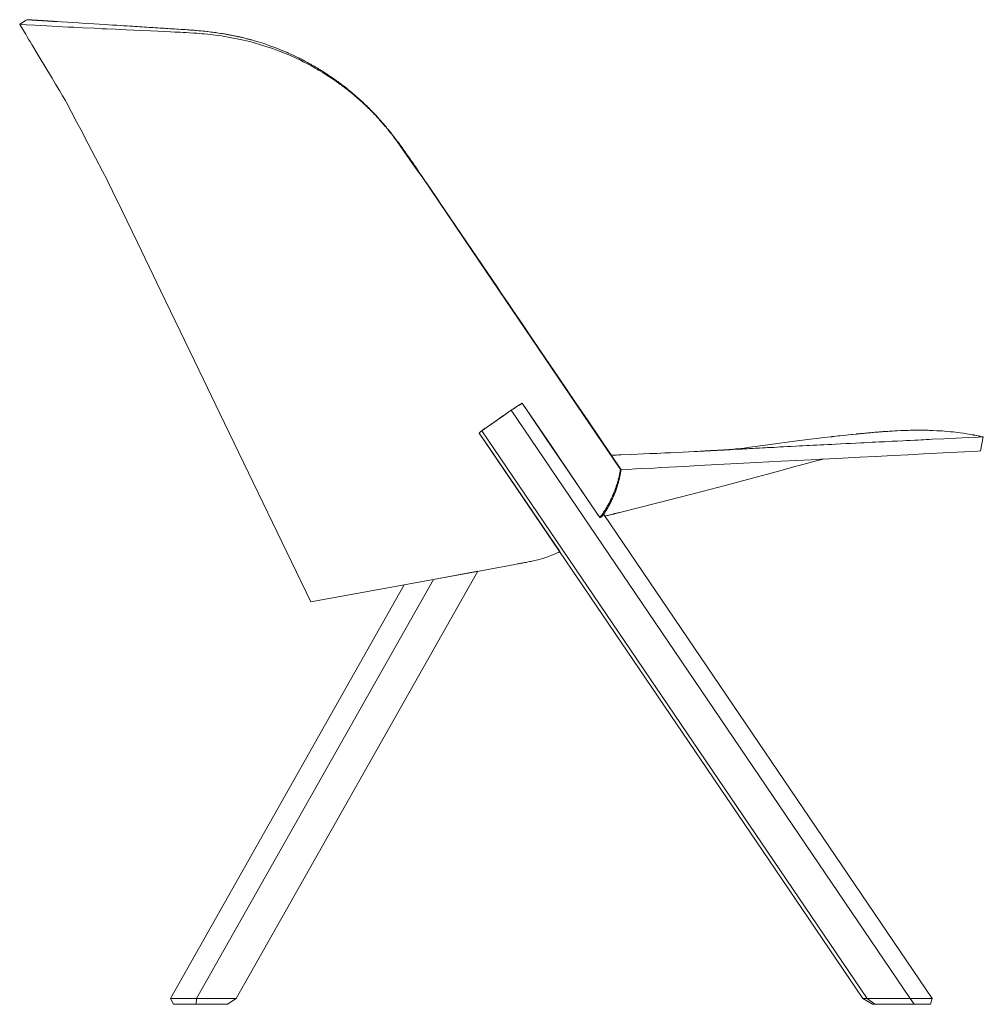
# Model space of a CAD drawing. Header units: centimetres. Extents: x -89 to 73, y -137 to 130.
# Tile 7 of 7: x 6 to 73, y -21 to 48. Entities that reach past the tile are written whole.
import ezdxf

# ---------------------------------------------------------------- set-up
doc = ezdxf.new("R2010")
doc.units = ezdxf.units.CM
doc.header["$LTSCALE"] = 5.08
doc.layers.add('Keine', color=7, linetype='Continuous', lineweight=5)

# ---------------------------------------------------------------- blocks, each defined once
blk = doc.blocks.new('Gruppe-19')
at = {"layer": 'Keine', "color": 7, "linetype": 'Continuous', "lineweight": 9}
blk.add_line((16.04, -20.148), (20.608, -20.148), dxfattribs=at)
blk.add_lwpolyline([(16.238, -20.548), (20, -20.548), (20.626, -20.148), (37.45, 9.651), (34.358, 9.083), (32.334, 8.71), (16.04, -20.148)], close=True, dxfattribs=at)
blk.add_lwpolyline([(17.828, -20.548), (17.854, -20.148), (34.358, 9.083)], dxfattribs=at)
blk = doc.blocks.new('Gruppe-20')
at = {"layer": 'Keine', "color": 7, "linetype": 'Continuous', "lineweight": 9}
blk.add_line((16.04, -20.148), (20.626, -20.148), dxfattribs=at)
at = {"layer": 'Keine', "color": 7}
blk.add_blockref('Gruppe-19', (0, 0), dxfattribs=at)
blk = doc.blocks.new('Gruppe-21')
at = {"layer": 'Keine', "color": 7, "linetype": 'Continuous', "lineweight": 9}
blk.add_lwpolyline([(25.809, 7.522), (19.801, 19.987), (17.704, 24.337), (15.366, 29.187), (13.727, 32.587), (12.618, 34.887), (12.001, 36.167), (11.698, 36.797), (11.603, 36.993), (11.306, 37.557), (10.817, 38.487), (10.307, 39.457), (9.807, 40.407), (9.497, 40.997), (9.118, 41.717), (8.766, 42.387), (8.717, 42.479), (8.514, 42.817), (8.292, 43.187), (8.034, 43.617), (7.782, 44.037), (7.422, 44.637), (6.822, 45.637), (6.366, 46.397), (6.249, 46.592), (6.171, 46.722), (6.054, 46.917), (5.946, 47.097), (5.853, 47.257), (5.712, 47.487), (5.636, 47.613), (5.569, 47.725), (5.532, 47.787), (5.528, 47.793), (5.528, 47.793), (5.528, 47.794), (5.529, 47.794), (5.53, 47.795), (5.531, 47.795), (5.532, 47.796), (5.533, 47.797), (5.534, 47.798), (5.536, 47.798), (5.537, 47.799), (5.772, 47.949), (5.937, 48.055), (6.034, 48.117), (6.083, 48.114), (6.128, 48.111), (6.178, 48.108), (6.219, 48.105), (6.241, 48.104), (6.268, 48.102), (6.294, 48.101), (6.315, 48.099), (6.345, 48.097), (6.367, 48.096), (6.394, 48.094), (6.425, 48.092), (6.446, 48.091), (6.477, 48.089), (6.503, 48.087), (6.526, 48.086), (6.566, 48.084), (6.609, 48.081), (6.638, 48.079), (6.662, 48.077), (6.687, 48.076), (6.707, 48.075), (6.731, 48.073), (6.755, 48.072), (6.782, 48.07), (6.803, 48.069), (6.829, 48.067), (6.854, 48.065), (6.886, 48.063), (6.913, 48.062), (6.936, 48.06), (6.959, 48.059), (6.978, 48.058), (6.994, 48.057), (7.022, 48.055), (7.048, 48.053), (7.073, 48.052), (7.091, 48.051), (7.109, 48.049), (7.132, 48.048), (7.155, 48.047), (7.174, 48.045), (7.194, 48.044), (7.213, 48.043), (7.241, 48.041), (7.266, 48.04), (7.294, 48.038), (7.319, 48.036), (7.337, 48.035), (7.359, 48.034), (7.383, 48.032), (7.401, 48.031), (7.428, 48.029), (7.444, 48.028), (7.466, 48.027), (7.485, 48.026), (7.504, 48.025), (7.53, 48.023), (7.552, 48.022), (7.575, 48.02), (7.593, 48.019), (7.611, 48.018), (7.629, 48.017), (7.646, 48.016), (7.668, 48.014), (7.687, 48.013), (7.708, 48.012), (7.728, 48.011), (7.748, 48.009), (7.777, 48.008), (7.793, 48.007), (7.809, 48.006), (7.825, 48.005), (7.847, 48.003), (7.864, 48.002), (7.88, 48.001), (7.9, 48), (7.916, 47.999), (7.931, 47.998), (7.952, 47.997), (7.97, 47.995), (7.991, 47.994), (8.008, 47.993), (8.023, 47.992), (8.042, 47.991), (8.055, 47.99), (8.068, 47.989), (8.082, 47.988), (8.094, 47.988), (8.11, 47.987), (8.126, 47.986), (8.152, 47.984), (8.17, 47.983), (8.417, 47.967), (8.852, 47.94), (9.604, 47.893), (10.144, 47.859), (10.69, 47.825), (11.074, 47.801), (11.482, 47.775), (11.714, 47.761), (11.984, 47.744), (12.306, 47.724), (12.524, 47.71), (12.759, 47.695), (13.012, 47.679), (13.199, 47.668), (13.409, 47.654), (13.538, 47.646), (13.734, 47.634), (13.879, 47.625), (14.064, 47.613), (14.224, 47.603), (14.369, 47.594), (14.554, 47.583), (14.7, 47.573), (14.84, 47.565), (14.981, 47.556), (15.145, 47.546), (15.319, 47.535), (15.479, 47.525), (15.599, 47.517), (15.704, 47.51), (15.854, 47.501), (16.014, 47.491), (16.164, 47.482), (16.309, 47.472), (16.488, 47.461), (16.57, 47.456), (16.756, 47.442), (16.841, 47.438), (16.978, 47.429), (17.066, 47.424), (17.2, 47.415), (17.336, 47.405), (17.419, 47.398), (17.539, 47.389), (17.706, 47.375), (17.799, 47.368), (17.869, 47.363), (17.993, 47.35), (18.085, 47.34), (18.179, 47.335), (18.308, 47.321), (18.436, 47.308), (18.568, 47.295), (18.649, 47.285), (18.744, 47.273), (18.882, 47.255), (18.973, 47.245), (19.106, 47.227), (19.213, 47.214), (19.269, 47.205), (19.387, 47.185), (19.531, 47.162), (19.649, 47.145), (19.722, 47.133), (19.796, 47.124), (19.893, 47.107), (19.911, 47.104), (19.966, 47.093), (19.993, 47.087), (20.041, 47.079), (20.09, 47.072), (20.142, 47.061), (20.206, 47.047), (20.301, 47.027), (20.357, 47.016), (20.427, 47.001), (20.51, 46.985), (20.561, 46.974), (20.613, 46.964), (20.677, 46.951), (20.709, 46.946), (20.738, 46.939), (20.77, 46.933), (20.817, 46.922), (20.865, 46.91), (20.913, 46.9), (20.965, 46.889), (21.002, 46.88), (21.061, 46.864), (21.148, 46.842), (21.211, 46.825), (21.278, 46.808), (21.338, 46.793), (21.397, 46.778), (21.445, 46.767), (21.505, 46.753), (21.549, 46.74), (21.6, 46.728), (21.636, 46.719), (21.664, 46.712), (21.697, 46.702), (21.83, 46.665), (21.888, 46.647), (21.956, 46.627), (22.033, 46.603), (22.142, 46.569), (22.464, 46.473), (22.688, 46.403), (22.901, 46.325), (23.244, 46.198), (23.369, 46.154), (23.51, 46.096), (23.608, 46.062), (23.714, 46.016), (23.869, 45.95), (24.06, 45.871), (24.184, 45.819), (24.265, 45.786), (24.384, 45.73), (24.466, 45.695), (24.636, 45.612), (24.775, 45.544), (24.87, 45.499), (24.98, 45.448), (25.085, 45.398), (25.158, 45.36), (25.23, 45.325), (25.309, 45.284), (25.406, 45.23), (25.489, 45.185), (25.582, 45.133), (25.652, 45.096), (25.738, 45.05), (25.81, 45.012), (25.876, 44.975), (25.948, 44.933), (26.064, 44.866), (26.132, 44.83), (26.224, 44.773), (26.298, 44.727), (26.378, 44.678), (26.439, 44.641), (26.5, 44.603), (26.557, 44.569), (26.632, 44.525), (26.691, 44.489), (26.734, 44.464), (26.781, 44.432), (26.836, 44.395), (26.908, 44.35), (26.956, 44.317), (27.006, 44.282), (27.048, 44.254), (27.108, 44.213), (27.144, 44.187), (27.193, 44.154), (27.249, 44.115), (27.429, 43.994), (27.492, 43.953), (27.557, 43.905), (27.616, 43.863), (27.653, 43.838), (27.692, 43.807), (27.75, 43.764), (27.815, 43.714), (27.879, 43.665), (27.93, 43.626), (27.984, 43.585), (28.032, 43.549), (28.057, 43.53), (28.079, 43.513), (28.102, 43.495), (28.127, 43.478), (28.154, 43.457), (28.169, 43.447), (28.187, 43.433), (28.196, 43.425), (28.212, 43.413), (28.23, 43.401), (28.251, 43.385), (28.261, 43.377), (28.273, 43.367), (28.284, 43.359), (28.3, 43.345), (28.323, 43.326), (28.35, 43.305), (28.371, 43.29), (28.376, 43.286), (28.394, 43.27), (28.409, 43.258), (28.503, 43.179), (28.578, 43.115), (28.676, 43.033), (28.772, 42.951), (28.866, 42.874), (28.99, 42.77), (29.058, 42.713), (29.129, 42.647), (29.209, 42.573), (29.302, 42.485), (29.412, 42.383), (29.508, 42.295), (29.567, 42.236), (29.636, 42.172), (29.714, 42.101), (29.776, 42.039), (29.855, 41.959), (29.911, 41.903), (29.976, 41.834), (30.087, 41.721), (30.179, 41.629), (30.253, 41.55), (30.342, 41.459), (30.375, 41.426), (30.416, 41.379), (30.47, 41.319), (30.537, 41.243), (30.608, 41.163), (30.677, 41.085), (30.774, 40.977), (30.87, 40.869), (30.932, 40.799), (30.957, 40.771), (30.998, 40.724), (31.039, 40.673), (31.086, 40.614), (31.128, 40.563), (31.169, 40.513), (31.212, 40.461), (31.25, 40.414), (31.307, 40.342), (31.365, 40.273), (31.41, 40.218), (31.453, 40.165), (31.51, 40.094), (31.546, 40.051), (31.562, 40.03), (31.582, 40.001), (31.609, 39.963), (31.634, 39.928), (31.659, 39.892), (31.684, 39.857), (31.709, 39.821), (31.746, 39.769), (31.861, 39.618), (31.922, 39.541), (31.974, 39.474), (32.028, 39.404), (32.088, 39.328), (32.134, 39.268), (32.158, 39.238), (32.175, 39.214), (32.2, 39.178), (32.241, 39.119), (32.276, 39.068), (32.306, 39.025), (32.344, 38.971), (32.374, 38.928), (32.408, 38.878), (32.451, 38.816), (32.472, 38.786), (32.5, 38.746), (32.539, 38.689), (32.568, 38.648), (32.61, 38.588), (32.644, 38.538), (32.669, 38.502), (32.703, 38.453), (32.734, 38.409), (32.767, 38.362), (32.799, 38.315), (32.859, 38.229), (32.945, 38.105), (32.988, 38.043), (33.048, 37.957), (33.107, 37.871), (33.175, 37.773), (33.259, 37.651), (33.32, 37.561), (33.381, 37.471), (33.45, 37.373), (33.498, 37.299), (33.573, 37.193), (33.655, 37.065), (33.699, 37.003), (33.717, 36.977), (33.742, 36.94), (33.776, 36.889), (33.82, 36.825), (33.867, 36.755), (34.09, 36.427), (34.266, 36.167), (34.434, 35.919), (34.572, 35.715), (34.71, 35.519), (34.844, 35.315), (38.844, 29.416), (39.097, 29.043), (39.361, 28.655), (39.614, 28.28), (39.854, 27.927), (40.155, 27.483), (40.355, 27.189), (40.518, 26.947), (40.709, 26.667), (41.127, 26.051), (41.86, 24.969), (43.099, 23.143), (44.271, 21.415), (45.14, 20.133), (46, 18.865), (46.724, 17.797), (47.446, 16.733), (47.414, 16.549), (47.388, 16.398), (47.359, 16.262), (47.335, 16.159), (47.31, 16.048), (47.274, 15.91), (47.253, 15.833), (47.226, 15.739), (47.205, 15.661), (47.179, 15.59), (47.147, 15.486), (47.121, 15.41), (47.11, 15.377), (47.095, 15.334), (47.082, 15.301), (47.073, 15.274), (47.062, 15.245), (47.054, 15.223), (47.049, 15.21), (47.046, 15.202), (47.032, 15.165), (47.026, 15.151), (47.019, 15.132), (47.01, 15.108), (47.007, 15.099), (46.992, 15.063), (46.979, 15.031), (46.961, 14.989), (46.95, 14.96), (46.93, 14.914), (46.892, 14.826), (46.863, 14.761), (46.84, 14.71), (46.811, 14.647), (46.786, 14.595), (46.771, 14.564), (46.751, 14.525), (46.737, 14.494), (46.723, 14.467), (46.713, 14.446), (46.693, 14.407), (46.674, 14.371), (46.662, 14.348), (46.653, 14.333), (46.643, 14.314), (46.635, 14.298), (46.626, 14.282), (46.617, 14.265), (46.609, 14.249), (46.601, 14.237), (46.592, 14.22), (46.58, 14.197), (46.573, 14.185), (46.56, 14.161), (46.552, 14.147), (46.54, 14.126), (46.531, 14.111), (46.489, 14.038), (46.468, 14.005), (46.438, 13.952), (46.421, 13.923), (46.401, 13.893), (46.384, 13.867), (46.365, 13.837), (46.354, 13.82), (46.338, 13.794), (46.327, 13.778), (46.322, 13.77), (46.314, 13.757), (46.307, 13.745), (46.3, 13.735), (46.233, 13.635), (46.228, 13.627), (46.211, 13.602), (46.195, 13.579), (46.18, 13.558), (46.176, 13.55), (46.165, 13.531), (46.157, 13.518), (46.149, 13.503), (46.134, 13.494), (46.115, 13.483), (46.101, 13.475), (46.09, 13.469), (46.074, 13.46), (46.062, 13.451), (46.045, 13.441), (46.036, 13.435), (46.025, 13.428), (46.008, 13.418), (45.988, 13.405), (45.975, 13.397), (45.967, 13.392), (45.414, 14.207), (44.879, 14.997), (44.384, 15.727), (43.753, 16.657), (43.129, 17.577), (42.607, 18.347), (41.149, 20.497), (40.556, 21.371), (40.354, 21.245), (40.187, 21.142), (40.053, 21.056), (39.78, 20.879), (39.459, 20.655), (39.018, 20.347), (38.824, 20.211), (38.704, 20.127), (38.572, 20.035), (38.467, 19.962), (38.358, 19.885), (38.286, 19.835), (38.124, 19.722), (37.982, 19.623), (37.888, 19.557), (37.779, 19.481), (37.742, 19.454), (37.702, 19.423), (37.669, 19.396), (37.637, 19.369), (37.612, 19.348), (37.607, 19.342), (37.597, 19.333), (37.585, 19.322), (37.578, 19.315), (37.575, 19.312), (37.57, 19.306), (37.568, 19.304), (37.567, 19.303), (37.567, 19.303), (37.567, 19.303), (37.562, 19.296), (37.559, 19.291), (37.559, 19.29), (37.559, 19.287), (37.561, 19.284), (37.577, 19.26), (37.581, 19.255), (37.584, 19.25), (37.588, 19.245), (37.591, 19.24), (37.595, 19.235), (37.598, 19.229), (37.602, 19.224), (37.607, 19.217), (37.612, 19.209), (37.616, 19.203), (37.621, 19.196), (37.626, 19.188), (37.656, 19.144), (37.674, 19.118), (37.693, 19.089), (37.713, 19.061), (37.726, 19.04), (37.736, 19.027), (37.745, 19.013), (37.756, 18.998), (37.765, 18.984), (37.778, 18.964), (37.79, 18.947), (37.799, 18.934), (37.809, 18.918), (37.821, 18.901), (37.831, 18.886), (37.84, 18.873), (37.85, 18.858), (37.86, 18.844), (37.881, 18.812), (43.164, 11.022), (43.058, 10.97), (42.954, 10.914), (42.841, 10.864), (42.691, 10.803), (42.604, 10.767), (42.492, 10.724), (42.379, 10.677), (42.262, 10.637), (42.134, 10.592), (41.891, 10.512), (41.738, 10.471), (41.674, 10.451), (41.535, 10.42), (41.346, 10.372), (41.213, 10.346), (41.168, 10.338), (41.094, 10.321), (40.973, 10.299), (40.901, 10.286), (40.836, 10.274), (40.772, 10.262), (40.715, 10.251), (40.625, 10.235), (40.563, 10.224), (40.522, 10.216), (40.461, 10.205), (40.406, 10.195), (40.369, 10.188), (40.284, 10.172), (40.247, 10.165), (40.213, 10.159), (40.05, 10.129), (37.914, 9.737), (32.334, 8.71), (25.812, 7.522), (25.81, 7.521), (25.81, 7.521), (25.81, 7.521)], close=True, dxfattribs=at)
blk.add_lwpolyline([(45.967, 13.392), (45.976, 13.405), (45.988, 13.422), (45.998, 13.434), (46.006, 13.445), (46.019, 13.463), (46.095, 13.563), (46.131, 13.616), (46.169, 13.675), (46.201, 13.726), (46.23, 13.774), (46.267, 13.831), (46.3, 13.883), (46.339, 13.944), (46.368, 13.989), (46.396, 14.033), (46.406, 14.049), (46.427, 14.082), (46.455, 14.13), (46.484, 14.182), (46.541, 14.287), (46.573, 14.342), (46.607, 14.406), (46.63, 14.449), (46.664, 14.519), (46.69, 14.572), (46.702, 14.593), (46.721, 14.629), (46.738, 14.668), (46.759, 14.711), (46.778, 14.748), (46.799, 14.797), (46.822, 14.848), (46.848, 14.907), (46.862, 14.939), (46.88, 14.978), (46.897, 15.018), (46.912, 15.057), (46.926, 15.09), (46.998, 15.274), (47.024, 15.347), (47.038, 15.387), (47.075, 15.493), (47.092, 15.543), (47.111, 15.597), (47.127, 15.644), (47.14, 15.68), (47.164, 15.75), (47.176, 15.783), (47.188, 15.826), (47.2, 15.871), (47.212, 15.915), (47.22, 15.946), (47.231, 15.985), (47.243, 16.029), (47.251, 16.06), (47.262, 16.099), (47.275, 16.148), (47.285, 16.182), (47.301, 16.242), (47.311, 16.288), (47.313, 16.298), (47.32, 16.332), (47.327, 16.366), (47.339, 16.429), (47.352, 16.486), (47.366, 16.561), (47.376, 16.606), (47.385, 16.649), (47.394, 16.687), (47.4, 16.721), (47.402, 16.731), (47.378, 16.766), (47.349, 16.81), (45.282, 19.862), (37.556, 31.271), (33.62, 37.082), (33.235, 37.627), (32.888, 38.122), (31.829, 39.62), (31.656, 39.865), (31.539, 40.03), (31.524, 40.049), (31.503, 40.074), (31.488, 40.093), (31.477, 40.107), (31.426, 40.168), (31.41, 40.188), (31.396, 40.206), (31.219, 40.423), (31.159, 40.496), (31.115, 40.55), (31.063, 40.614), (31.011, 40.677), (30.964, 40.733), (30.931, 40.772), (30.895, 40.812), (30.848, 40.864), (30.805, 40.912), (30.752, 40.97), (30.71, 41.017), (30.661, 41.071), (30.607, 41.133), (30.571, 41.172), (30.403, 41.359), (30.364, 41.402), (30.339, 41.43), (30.297, 41.473), (30.243, 41.527), (30.183, 41.587), (30.132, 41.639), (30.068, 41.704), (29.993, 41.78), (29.945, 41.828), (29.911, 41.863), (29.874, 41.9), (29.844, 41.931), (29.715, 42.061), (29.687, 42.087), (29.651, 42.121), (29.619, 42.15), (29.583, 42.184), (29.519, 42.241), (29.483, 42.274), (29.446, 42.308), (29.418, 42.334), (29.265, 42.474), (29.181, 42.548), (29.127, 42.6), (29.081, 42.642), (28.837, 42.847), (28.788, 42.889), (28.741, 42.927), (28.695, 42.964), (28.626, 43.021), (28.596, 43.047), (28.556, 43.078), (28.515, 43.111), (28.445, 43.169), (28.391, 43.213), (28.365, 43.234), (28.318, 43.273), (28.279, 43.304), (28.25, 43.326), (28.241, 43.333), (28.196, 43.366), (28.133, 43.413), (28.006, 43.507), (27.968, 43.536), (27.929, 43.564), (27.871, 43.606), (27.845, 43.625), (27.818, 43.645), (27.799, 43.659), (27.779, 43.674), (27.719, 43.718), (27.659, 43.761), (27.601, 43.803), (27.568, 43.828), (27.519, 43.863), (27.458, 43.908), (27.403, 43.944), (27.338, 43.986), (27.205, 44.073), (27.14, 44.116), (27.079, 44.157), (26.74, 44.376), (26.661, 44.428), (26.355, 44.604), (26.041, 44.793), (25.809, 44.912), (25.551, 45.052), (25.289, 45.187), (25.099, 45.284), (24.744, 45.45), (24.494, 45.563), (24.174, 45.707), (24.034, 45.763), (23.643, 45.918), (23.371, 46.022), (23.164, 46.097), (22.924, 46.176), (22.694, 46.253), (22.477, 46.316), (22.249, 46.394), (21.934, 46.485), (21.724, 46.54), (21.534, 46.593), (21.136, 46.685), (20.778, 46.77), (20.591, 46.808), (20.412, 46.84), (20.064, 46.903), (19.826, 46.945), (19.594, 46.98), (19.334, 47.014), (18.979, 47.064), (18.799, 47.088), (18.641, 47.105), (18.384, 47.127), (18.239, 47.14), (18.048, 47.155), (17.867, 47.171), (17.667, 47.186), (17.354, 47.203), (17.129, 47.218), (16.929, 47.229), (16.709, 47.239), (16.344, 47.256), (16.034, 47.27), (15.164, 47.31), (14.648, 47.333), (13.981, 47.364), (13.474, 47.387), (12.941, 47.412), (12.214, 47.446), (11.583, 47.475), (11.277, 47.49), (10.736, 47.516), (9.924, 47.555), (9.312, 47.586), (8.904, 47.606), (8.138, 47.646), (7.412, 47.686), (6.571, 47.733), (6.01, 47.765), (5.67, 47.785), (5.528, 47.794)], dxfattribs=at)
blk = doc.blocks.new('Gruppe-22')
at = {"layer": 'Keine', "color": 7, "linetype": 'Continuous', "lineweight": 9}
blk.add_line((47.402, 16.731), (47.446, 16.733), dxfattribs=at)
at = {"layer": 'Keine', "color": 7}
blk.add_blockref('Gruppe-21', (0, 0), dxfattribs=at)
blk = doc.blocks.new('Gruppe-23')
at = {"layer": 'Keine', "color": 7, "linetype": 'Continuous', "lineweight": 9}
for p, q in [((37.742, 19.454), (64.6, -20.148)), ((64.308, -20.148), (69.137, -20.148)), ((64.6, -20.148), (65.138, -20.548))]:
    blk.add_line(p, q, dxfattribs=at)
blk.add_lwpolyline([(69.008, -20.548), (69.137, -20.148), (46.249, 13.599), (46.229, 13.628), (46.216, 13.609), (46.209, 13.599), (46.203, 13.591), (46.195, 13.579), (46.188, 13.569), (46.18, 13.558), (46.173, 13.545), (46.153, 13.51), (46.149, 13.502), (46.125, 13.489), (46.108, 13.479), (46.087, 13.467), (46.075, 13.459), (46.054, 13.446), (46.03, 13.432), (46.008, 13.418), (45.988, 13.405), (45.967, 13.392), (45.806, 13.629), (43.441, 17.117), (42.234, 18.897), (41.047, 20.647), (40.556, 21.371), (40.188, 21.143), (39.945, 20.987), (39.78, 20.879), (39.107, 20.409), (38.764, 20.169), (38.337, 19.871), (38.053, 19.672), (37.905, 19.569), (37.742, 19.454), (37.71, 19.43), (37.679, 19.403), (37.657, 19.386), (37.621, 19.356), (37.614, 19.349), (37.607, 19.343), (37.6, 19.337), (37.593, 19.33), (37.591, 19.327), (37.588, 19.325), (37.585, 19.322), (37.582, 19.319), (37.579, 19.316), (37.578, 19.315), (37.576, 19.313), (37.574, 19.311), (37.573, 19.31), (37.571, 19.307), (37.567, 19.303), (37.566, 19.302), (37.565, 19.301), (37.562, 19.296), (37.559, 19.291), (37.559, 19.29), (37.559, 19.287), (37.561, 19.284), (58.183, -11.123), (64.304, -20.148), (64.975, -20.548)], close=True, dxfattribs=at)
blk.add_lwpolyline([(67.875, -20.548), (67.605, -20.148), (39.78, 20.879)], dxfattribs=at)
blk = doc.blocks.new('Gruppe-24')
at = {"layer": 'Keine', "color": 7, "linetype": 'Continuous', "lineweight": 9}
blk.add_lwpolyline([(72.495, 18.045), (72.691, 19.027), (72.517, 19.06), (72.452, 19.073), (72.391, 19.084), (72.322, 19.098), (72.225, 19.116), (72.203, 19.121), (72.187, 19.124), (72.123, 19.136), (72.069, 19.146), (72.042, 19.151), (72.01, 19.157), (71.912, 19.174), (71.823, 19.189), (71.523, 19.241), (71.373, 19.267), (71.313, 19.277), (71.087, 19.306), (70.595, 19.369), (70.409, 19.386), (70.153, 19.408), (69.827, 19.436), (69.707, 19.443), (69.462, 19.454), (69.182, 19.466), (68.947, 19.477), (68.837, 19.48), (68.712, 19.481), (68.477, 19.483), (68.275, 19.484), (67.977, 19.485), (67.782, 19.485), (67.602, 19.485), (67.452, 19.477), (67.292, 19.477), (67.057, 19.466), (66.934, 19.461), (66.696, 19.445), (66.525, 19.438), (66.373, 19.429), (66.283, 19.425), (66.222, 19.421), (66.147, 19.416), (66.038, 19.409), (65.975, 19.405), (65.815, 19.394), (65.754, 19.389), (65.716, 19.387), (65.648, 19.382), (65.567, 19.376), (65.504, 19.371), (65.45, 19.367), (65.371, 19.36), (65.299, 19.354), (65.239, 19.35), (65.135, 19.341), (65.006, 19.33), (64.923, 19.323), (64.85, 19.316), (64.805, 19.312), (64.648, 19.298), (64.538, 19.288), (64.43, 19.279), (64.328, 19.269), (64.227, 19.259), (64.138, 19.25), (64.085, 19.245), (64.052, 19.242), (64.017, 19.239), (63.973, 19.234), (63.947, 19.232), (63.882, 19.225), (63.851, 19.222), (63.561, 19.192), (63.479, 19.184), (62.958, 19.129), (62.712, 19.102), (62.581, 19.087), (62.41, 19.068), (62.284, 19.053), (62.252, 19.05), (62.234, 19.048), (62.216, 19.046), (62.203, 19.044), (62.195, 19.043), (62.171, 19.041), (62.161, 19.039), (62.136, 19.037), (62.117, 19.034), (62.096, 19.032), (62.087, 19.031), (62.083, 19.03), (62.079, 19.03), (62.076, 19.03), (62.072, 19.029), (62.066, 19.029), (61.577, 18.973), (61.084, 18.915), (60.651, 18.863), (60.282, 18.817), (59.897, 18.768), (59.532, 18.72), (57.827, 18.491), (56.977, 18.375), (56.407, 18.297), (56.022, 18.245), (55.82, 18.222), (55.443, 18.179), (55.29, 18.162), (55.142, 18.144), (55.046, 18.138), (54.981, 18.134), (54.922, 18.131), (54.827, 18.125), (54.724, 18.118), (54.674, 18.115), (54.606, 18.111), (54.556, 18.108), (54.517, 18.106), (54.492, 18.104), (54.473, 18.103), (54.456, 18.102), (54.447, 18.101), (54.436, 18.101), (54.423, 18.1), (54.413, 18.099), (54.383, 18.098), (54.375, 18.097), (54.36, 18.096), (54.351, 18.096), (54.324, 18.094), (54.275, 18.092), (54.239, 18.09), (54.212, 18.088), (54.176, 18.087), (54.158, 18.086), (54.107, 18.083), (54.049, 18.08), (53.995, 18.077), (53.942, 18.074), (53.912, 18.073), (53.851, 18.07), (53.801, 18.067), (53.752, 18.064), (53.708, 18.062), (53.677, 18.061), (53.645, 18.059), (53.609, 18.057), (53.562, 18.055), (53.52, 18.052), (53.479, 18.05), (53.448, 18.049), (53.431, 18.048), (53.402, 18.046), (53.381, 18.045), (53.333, 18.043), (53.298, 18.041), (53.28, 18.04), (53.245, 18.038), (53.203, 18.036), (53.163, 18.034), (53.122, 18.032), (53.032, 18.027), (52.961, 18.023), (52.787, 18.014), (52.547, 18.002), (52.137, 17.981), (51.77, 17.963), (51.373, 17.943), (50.887, 17.921), (50.487, 17.901), (49.947, 17.872), (49.447, 17.853), (49, 17.832), (48.197, 17.79), (47.447, 17.766), (47.265, 17.762), (47.134, 17.759), (46.984, 17.756), (46.847, 17.753), (46.756, 17.75), (47.429, 16.757), (47.446, 16.733), (47.424, 16.608), (47.414, 16.549), (47.401, 16.474), (47.388, 16.398), (47.37, 16.313), (47.356, 16.249), (47.336, 16.158), (47.325, 16.11), (47.308, 16.04), (47.289, 15.967), (47.275, 15.91), (47.256, 15.844), (47.215, 15.7), (47.205, 15.661), (47.182, 15.589), (47.166, 15.537), (47.136, 15.453), (47.121, 15.41), (47.11, 15.377), (47.101, 15.353), (47.09, 15.322), (47.084, 15.305), (47.078, 15.287), (47.076, 15.282), (47.073, 15.274), (47.07, 15.266), (47.067, 15.258), (47.063, 15.246), (47.058, 15.234), (47.055, 15.225), (47.048, 15.208), (47.046, 15.201), (47.043, 15.195), (47.042, 15.192), (47.042, 15.191), (47.041, 15.19), (47.041, 15.188), (47.041, 15.188), (47.041, 15.187), (47.04, 15.187), (47.04, 15.185), (47.039, 15.183), (47.038, 15.182), (47.038, 15.181), (47.038, 15.179), (47.037, 15.178), (47.037, 15.177), (47.036, 15.176), (47.036, 15.175), (47.036, 15.174), (47.035, 15.173), (47.035, 15.172), (47.035, 15.172), (47.035, 15.171), (47.034, 15.17), (47.034, 15.169), (47.034, 15.168), (47.033, 15.168), (47.033, 15.166), (47.032, 15.163), (47.03, 15.159), (47.029, 15.156), (47.028, 15.154), (47.027, 15.151), (47.025, 15.148), (47.023, 15.141), (47.021, 15.137), (47.02, 15.134), (47.019, 15.132), (47.018, 15.129), (47.017, 15.126), (47.016, 15.124), (47.015, 15.121), (47.014, 15.117), (47.013, 15.116), (47.012, 15.114), (47.011, 15.112), (47.011, 15.11), (47.01, 15.108), (47.009, 15.105), (47.008, 15.101), (47.006, 15.096), (47.005, 15.095), (47.004, 15.093), (47.004, 15.091), (47.003, 15.089), (47.002, 15.087), (47.001, 15.085), (47, 15.083), (46.999, 15.08), (46.998, 15.077), (46.997, 15.074), (46.995, 15.071), (46.995, 15.069), (46.994, 15.067), (46.992, 15.063), (46.919, 14.888), (46.856, 14.743), (46.803, 14.632), (46.74, 14.5), (46.683, 14.389), (46.586, 14.204), (46.51, 14.074), (46.407, 13.896), (46.339, 13.797), (46.285, 13.713), (46.26, 13.675), (46.227, 13.627), (46.32, 13.494), (46.368, 13.506), (46.412, 13.518), (46.484, 13.536), (46.539, 13.55), (46.597, 13.565), (46.665, 13.582), (46.705, 13.592), (46.765, 13.607), (46.803, 13.617), (46.843, 13.627), (46.908, 13.644), (46.946, 13.654), (46.983, 13.663), (47.016, 13.671), (47.051, 13.68), (47.081, 13.688), (47.114, 13.696), (47.147, 13.704), (47.176, 13.712), (47.224, 13.724), (47.269, 13.736), (47.305, 13.745), (47.36, 13.759), (52.564, 15.086), (54.707, 15.639), (56.615, 16.144), (57.642, 16.414), (58.242, 16.579), (58.827, 16.741), (59.237, 16.854), (59.655, 16.969), (59.861, 17.026), (60.877, 17.296), (61.536, 17.471), (62.881, 17.542), (64.077, 17.604), (65.177, 17.662), (66.397, 17.726), (67.457, 17.781), (68.517, 17.837), (70.347, 17.933), (71.389, 17.987), (72.278, 18.034)], close=True, dxfattribs=at)
for points in [[(54.426, 18.1), (54.433, 18.1), (54.438, 18.1), (54.446, 18.101), (54.449, 18.101), (54.451, 18.101), (54.453, 18.101), (54.455, 18.101), (54.463, 18.102), (54.467, 18.102), (54.472, 18.102), (54.519, 18.105), (54.534, 18.106), (54.551, 18.106), (54.56, 18.107), (54.583, 18.108), (54.602, 18.109), (54.618, 18.11), (54.637, 18.111), (54.682, 18.113), (54.725, 18.116), (54.805, 18.12), (54.885, 18.124), (54.945, 18.127), (55, 18.13), (55.029, 18.132), (55.237, 18.143), (55.472, 18.155), (55.702, 18.167), (55.872, 18.176), (56.002, 18.183), (56.132, 18.19), (56.267, 18.197), (56.382, 18.203), (56.527, 18.211), (56.638, 18.217), (56.807, 18.226), (56.957, 18.234), (57.097, 18.241), (57.292, 18.252), (57.487, 18.262), (57.658, 18.271), (57.884, 18.283), (58.082, 18.294), (58.322, 18.306), (58.537, 18.318), (58.762, 18.329), (59.032, 18.344), (59.277, 18.356), (59.642, 18.376), (59.882, 18.388), (60.102, 18.399), (60.397, 18.415), (60.577, 18.424), (60.822, 18.437), (61.077, 18.45), (61.312, 18.462), (61.565, 18.475), (61.857, 18.49), (62.123, 18.503), (62.394, 18.517), (62.732, 18.534), (63.125, 18.554), (63.442, 18.57), (63.798, 18.588), (64.155, 18.606), (64.392, 18.618), (64.637, 18.631), (64.953, 18.646), (65.182, 18.657), (65.438, 18.67), (65.799, 18.688), (66.15, 18.705), (66.347, 18.715), (66.552, 18.725), (66.702, 18.732), (67.073, 18.75), (67.338, 18.763), (67.586, 18.775), (67.902, 18.791), (68.132, 18.802), (68.356, 18.813), (68.531, 18.822), (68.712, 18.831), (68.912, 18.841), (69.137, 18.852), (69.942, 18.891), (70.794, 18.933), (71.67, 18.977), (72.325, 19.009), (72.531, 19.019), (72.691, 19.027)], [(47.446, 16.733), (47.952, 16.759), (48.447, 16.785), (48.882, 16.808), (49.727, 16.852), (50.212, 16.878), (51.853, 16.964), (52.847, 17.016), (56.877, 17.227), (58.607, 17.318), (60.689, 17.427), (61.131, 17.45), (61.377, 17.463), (61.536, 17.471)]]:
    blk.add_lwpolyline(points, dxfattribs=at)
blk = doc.blocks.new('Gruppe-25')
at = {"layer": 'Keine', "color": 7}
for name in ['Gruppe-22', 'Gruppe-23', 'Gruppe-24', 'Gruppe-20']:
    blk.add_blockref(name, (0, 0), dxfattribs=at)

msp = doc.modelspace()

# ---------------------------------------------------------------- block references
at = {"layer": 'Keine', "color": 7}
msp.add_blockref('Gruppe-25', (0, 0), dxfattribs=at)

doc.saveas('drawing.dxf')
